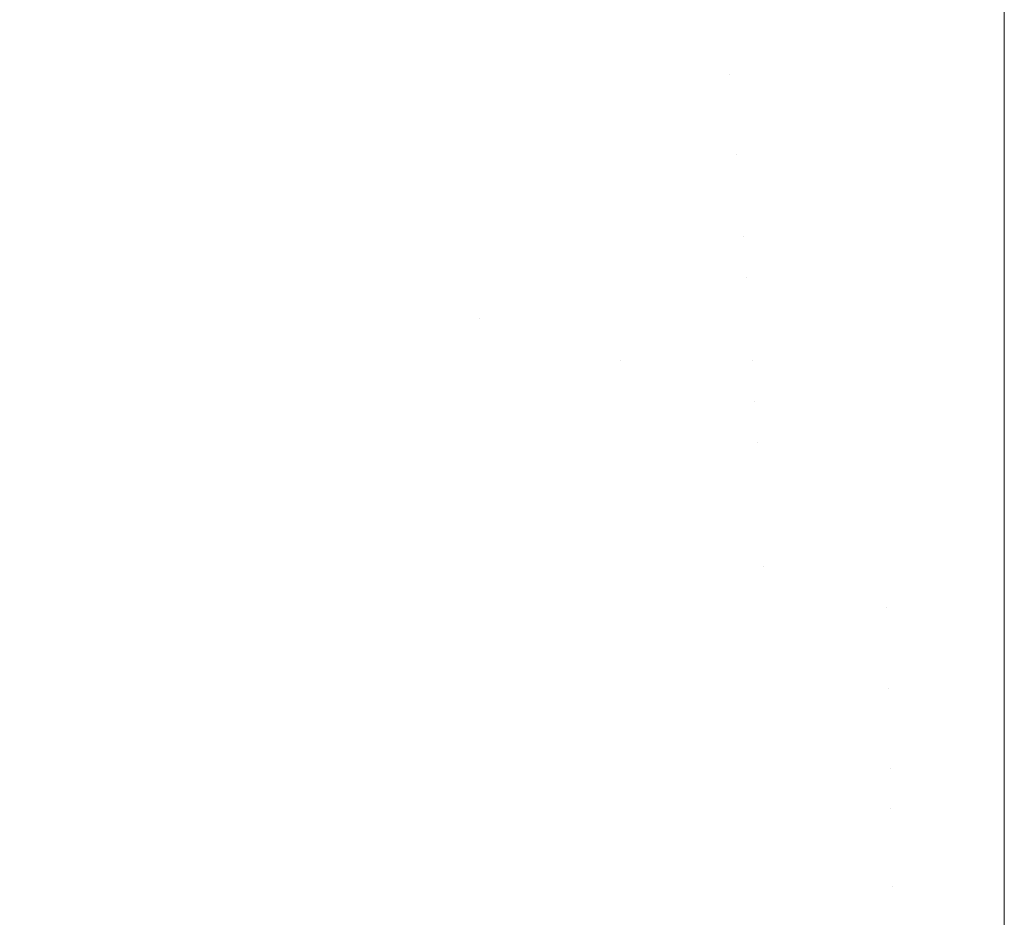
# Model space of a CAD drawing. Header units: centimetres. Extents: x -44.1 to 45.2, y 4.2 to 6.
# Tile 224 of 256: x -13.9829 to -13.9347, y 5.9247 to 5.9687. Entities that reach past the tile are written whole.
import ezdxf

# ---------------------------------------------------------------- set-up
doc = ezdxf.new("R2010")
doc.units = ezdxf.units.CM
doc.header["$LTSCALE"] = 2.54
doc.layers.add('Lucido design-1', color=7, linetype='Continuous')

# ---------------------------------------------------------------- blocks, each defined once
blk = doc.blocks.new('Gruppo-4-1')
at = {"color": 7, "linetype": 'Continuous', "lineweight": 9}
for points, invisible_edges in [([(45.040209, 5.970799, -2312.351459), (-43.924707, 5.970799, -2312.351459), (-43.924707, 5.967648, -2312.348442), (45.040209, 5.967648, -2312.348442)], 5), ([(15.050153, 5.970799, -2312.692881), (15.050153, 5.967952, -2312.695607), (-13.93465, 5.967648, -2312.695898), (-13.93465, 5.969857, -2312.693783)], 10), ([(-13.986692, 5.969871, -2312.697612), (-13.978678, 5.969871, -2312.696515), (-13.978056, 5.967958, -2312.698293), (-13.985956, 5.967958, -2312.699373)], 15), ([(-13.970333, 5.967958, -2312.697417), (-13.978056, 5.967958, -2312.698293), (-13.978678, 5.969871, -2312.696515), (-13.970845, 5.969871, -2312.695628)], 15), ([(-13.970845, 5.969871, -2312.695628), (-13.963201, 5.969871, -2312.694933), (-13.962797, 5.967958, -2312.696733), (-13.970333, 5.967958, -2312.697417)], 15), ([(-13.948512, 5.969871, -2312.694064), (-13.948316, 5.967958, -2312.695876), (-13.962797, 5.967958, -2312.696733), (-13.963201, 5.969871, -2312.694933)], 15), ([(-13.93465, 5.969857, -2312.693783), (-13.93465, 5.967648, -2312.695898), (-13.948316, 5.967958, -2312.695876), (-13.948512, 5.969871, -2312.694064)], 14), ([(-13.985956, 5.967958, -2312.699373), (-13.978056, 5.967958, -2312.698293), (-13.977457, 5.966019, -2312.7), (-13.985249, 5.966019, -2312.701066)], 15), ([(-13.969841, 5.966019, -2312.699137), (-13.977457, 5.966019, -2312.7), (-13.978056, 5.967958, -2312.698293), (-13.970333, 5.967958, -2312.697417)], 15), ([(-13.970333, 5.967958, -2312.697417), (-13.962797, 5.967958, -2312.696733), (-13.962409, 5.966019, -2312.698462), (-13.969841, 5.966019, -2312.699137)], 15), ([(-13.962409, 5.966019, -2312.698462), (-13.962797, 5.967958, -2312.696733), (-13.948316, 5.967958, -2312.695876), (-13.948128, 5.966019, -2312.697617)], 15), ([(-13.948128, 5.966019, -2312.697617), (-13.948316, 5.967958, -2312.695876), (-13.93465, 5.967648, -2312.695898)], 11), ([(15.050153, 5.967952, -2312.695607), (15.050153, 5.967648, -2312.695898), (-13.93465, 5.967648, -2312.695898)], 10), ([(45.040209, 5.967648, -2312.348442), (-43.924707, 5.967648, -2312.348442), (-43.924707, 5.964367, -2312.345566), (45.040209, 5.964367, -2312.345566)], 5), ([(-13.93465, 5.967648, -2312.695898), (-13.93465, 5.966004, -2312.697339), (-13.948128, 5.966019, -2312.697617)], 10), ([(15.050153, 5.967648, -2312.695898), (15.050153, 5.964367, -2312.698774), (-13.93465, 5.964367, -2312.698774), (-13.93465, 5.966004, -2312.697339)], 10), ([(-13.93465, 5.966004, -2312.697339), (-13.93465, 5.967648, -2312.695898), (15.050153, 5.967648, -2312.695898)], 10), ([(-13.985249, 5.966019, -2312.701066), (-13.977457, 5.966019, -2312.7), (-13.976883, 5.96406, -2312.701639), (-13.98457, 5.96406, -2312.702691)], 15), ([(-13.969369, 5.96406, -2312.700788), (-13.976883, 5.96406, -2312.701639), (-13.977457, 5.966019, -2312.7), (-13.969841, 5.966019, -2312.699137)], 15), ([(-13.969841, 5.966019, -2312.699137), (-13.962409, 5.966019, -2312.698462), (-13.962037, 5.96406, -2312.700121), (-13.969369, 5.96406, -2312.700788)], 15), ([(-13.948128, 5.966019, -2312.697617), (-13.947947, 5.96406, -2312.699287), (-13.962037, 5.96406, -2312.700121), (-13.962409, 5.966019, -2312.698462)], 15), ([(-13.948128, 5.966019, -2312.697617), (-13.93465, 5.966004, -2312.697339), (-13.93465, 5.964367, -2312.698774)], 9), ([(-13.93465, 5.964367, -2312.698774), (-13.947947, 5.96406, -2312.699287), (-13.948128, 5.966019, -2312.697617)], 11), ([(45.040209, 5.964367, -2312.345566), (-43.924707, 5.964367, -2312.345566), (-43.924707, 5.960965, -2312.342835), (45.040209, 5.960965, -2312.342835)], 5), ([(-13.947774, 5.962082, -2312.700888), (-13.947947, 5.96406, -2312.699287), (-13.93465, 5.964367, -2312.698774), (-13.93465, 5.962069, -2312.700619)], 11), ([(-13.93465, 5.962069, -2312.700619), (15.050153, 5.964367, -2312.698774), (15.050153, 5.964055, -2312.699025)], 9), ([(-13.93465, 5.962069, -2312.700619), (-13.93465, 5.964367, -2312.698774), (15.050153, 5.964367, -2312.698774)], 10), ([(-13.98457, 5.96406, -2312.702691), (-13.976883, 5.96406, -2312.701639), (-13.976333, 5.962082, -2312.703209), (-13.98392, 5.962082, -2312.704247)], 15), ([(-13.968916, 5.962082, -2312.702369), (-13.976333, 5.962082, -2312.703209), (-13.976883, 5.96406, -2312.701639), (-13.969369, 5.96406, -2312.700788)], 15), ([(-13.969369, 5.96406, -2312.700788), (-13.962037, 5.96406, -2312.700121), (-13.96168, 5.962082, -2312.701711), (-13.968916, 5.962082, -2312.702369)], 15), ([(-13.96168, 5.962082, -2312.701711), (-13.962037, 5.96406, -2312.700121), (-13.947947, 5.96406, -2312.699287), (-13.947774, 5.962082, -2312.700888)], 15), ([(15.050153, 5.964055, -2312.699025), (15.050153, 5.960965, -2312.701505), (-13.93465, 5.960965, -2312.701505), (-13.93465, 5.962069, -2312.700619)], 10), ([(-13.98392, 5.962082, -2312.704247), (-13.976333, 5.962082, -2312.703209), (-13.975807, 5.960089, -2312.704711), (-13.983298, 5.960089, -2312.705736)], 15), ([(-13.968484, 5.960089, -2312.703881), (-13.975807, 5.960089, -2312.704711), (-13.976333, 5.962082, -2312.703209), (-13.968916, 5.962082, -2312.702369)], 15), ([(-13.968916, 5.962082, -2312.702369), (-13.96168, 5.962082, -2312.701711), (-13.961339, 5.960089, -2312.703232), (-13.968484, 5.960089, -2312.703881)], 15), ([(-13.947774, 5.962082, -2312.700888), (-13.947608, 5.960089, -2312.702419), (-13.961339, 5.960089, -2312.703232), (-13.96168, 5.962082, -2312.701711)], 15), ([(-13.947774, 5.962082, -2312.700888), (-13.93465, 5.962069, -2312.700619), (-13.93465, 5.960965, -2312.701505)], 9), ([(-13.93465, 5.960965, -2312.701505), (-13.947608, 5.960089, -2312.702419), (-13.947774, 5.962082, -2312.700888)], 11), ([(45.040209, 5.960965, -2312.342835), (-43.924707, 5.960965, -2312.342835), (-43.924707, 5.957446, -2312.340255), (45.040209, 5.957446, -2312.340255)], 5), ([(-13.94745, 5.958083, -2312.703882), (-13.947608, 5.960089, -2312.702419), (-13.93465, 5.960965, -2312.701505), (-13.93465, 5.958075, -2312.703624)], 11), ([(-13.93465, 5.957446, -2312.704085), (-13.93465, 5.958075, -2312.703624), (15.050153, 5.960965, -2312.701505), (15.050153, 5.960078, -2312.702155)], 10), ([(-13.93465, 5.958075, -2312.703624), (-13.93465, 5.960965, -2312.701505), (15.050153, 5.960965, -2312.701505)], 10), ([(-13.982703, 5.958083, -2312.707158), (-13.990257, 5.958083, -2312.708377), (-13.990945, 5.960089, -2312.70697), (-13.983298, 5.960089, -2312.705736)], 15), ([(-13.983298, 5.960089, -2312.705736), (-13.975807, 5.960089, -2312.704711), (-13.975304, 5.958083, -2312.706146), (-13.982703, 5.958083, -2312.707158)], 15), ([(-13.968071, 5.958083, -2312.705326), (-13.975304, 5.958083, -2312.706146), (-13.975807, 5.960089, -2312.704711), (-13.968484, 5.960089, -2312.703881)], 15), ([(-13.968484, 5.960089, -2312.703881), (-13.961339, 5.960089, -2312.703232), (-13.961013, 5.958083, -2312.704685), (-13.968071, 5.958083, -2312.705326)], 15), ([(-13.961013, 5.958083, -2312.704685), (-13.961339, 5.960089, -2312.703232), (-13.947608, 5.960089, -2312.702419), (-13.94745, 5.958083, -2312.703882)], 15), ([(15.050153, 5.960078, -2312.702155), (15.050153, 5.957446, -2312.704085), (-13.93465, 5.957446, -2312.704085)], 10), ([(-13.982137, 5.956067, -2312.708514), (-13.989601, 5.956067, -2312.709719), (-13.990257, 5.958083, -2312.708377), (-13.982703, 5.958083, -2312.707158)], 15), ([(-13.982703, 5.958083, -2312.707158), (-13.975304, 5.958083, -2312.706146), (-13.974825, 5.956067, -2312.707514), (-13.982137, 5.956067, -2312.708514)], 15), ([(-13.967676, 5.956067, -2312.706704), (-13.974825, 5.956067, -2312.707514), (-13.975304, 5.958083, -2312.706146), (-13.968071, 5.958083, -2312.705326)], 15), ([(-13.968071, 5.958083, -2312.705326), (-13.961013, 5.958083, -2312.704685), (-13.960702, 5.956067, -2312.70607), (-13.967676, 5.956067, -2312.706704)], 15), ([(-13.94745, 5.958083, -2312.703882), (-13.947299, 5.956067, -2312.705277), (-13.960702, 5.956067, -2312.70607), (-13.961013, 5.958083, -2312.704685)], 15), ([(-13.94745, 5.958083, -2312.703882), (-13.93465, 5.958075, -2312.703624), (-13.93465, 5.957446, -2312.704085)], 9), ([(-13.93465, 5.957446, -2312.704085), (-13.947299, 5.956067, -2312.705277), (-13.94745, 5.958083, -2312.703882)], 11), ([(45.040209, 5.957446, -2312.340255), (-43.924707, 5.957446, -2312.340255), (-43.924707, 5.953819, -2312.337831), (45.040209, 5.953819, -2312.337831)], 5), ([(-13.947299, 5.956067, -2312.705277), (-13.93465, 5.957446, -2312.704085), (-13.93465, 5.954042, -2312.70636)], 9), ([(-13.93465, 5.954042, -2312.70636), (-13.93465, 5.957446, -2312.704085), (15.050153, 5.957446, -2312.704085), (15.050153, 5.956055, -2312.705015)], 10), ([(-13.981597, 5.954045, -2312.709806), (-13.988977, 5.954045, -2312.710997), (-13.989601, 5.956067, -2312.709719), (-13.982137, 5.956067, -2312.708514)], 15), ([(-13.982137, 5.956067, -2312.708514), (-13.974825, 5.956067, -2312.707514), (-13.974368, 5.954045, -2312.708817), (-13.981597, 5.954045, -2312.709806)], 15), ([(-13.967301, 5.954045, -2312.708016), (-13.974368, 5.954045, -2312.708817), (-13.974825, 5.956067, -2312.707514), (-13.967676, 5.956067, -2312.706704)], 15), ([(-13.967676, 5.956067, -2312.706704), (-13.960702, 5.956067, -2312.70607), (-13.960406, 5.954045, -2312.707389), (-13.967301, 5.954045, -2312.708016)], 15), ([(-13.960406, 5.954045, -2312.707389), (-13.960702, 5.956067, -2312.70607), (-13.947299, 5.956067, -2312.705277), (-13.947155, 5.954045, -2312.706605)], 15), ([(-13.93465, 5.954042, -2312.70636), (-13.947155, 5.954045, -2312.706605), (-13.947299, 5.956067, -2312.705277)], 11), ([(15.050153, 5.956055, -2312.705015), (-13.93465, 5.953819, -2312.706509), (-13.93465, 5.954042, -2312.70636)], 9), ([(15.050153, 5.956055, -2312.705015), (15.050153, 5.953819, -2312.706509), (-13.93465, 5.953819, -2312.706509)], 10), ([(45.040209, 5.953819, -2312.337831), (-43.924707, 5.953819, -2312.337831), (-43.924707, 5.950089, -2312.335567), (45.040209, 5.950089, -2312.335567)], 5), ([(-13.981084, 5.952017, -2312.711033), (-13.988383, 5.952017, -2312.712212), (-13.988977, 5.954045, -2312.710997), (-13.981597, 5.954045, -2312.709806)], 15), ([(-13.981597, 5.954045, -2312.709806), (-13.974368, 5.954045, -2312.708817), (-13.973934, 5.952017, -2312.710055), (-13.981084, 5.952017, -2312.711033)], 15), ([(-13.966944, 5.952017, -2312.709263), (-13.973934, 5.952017, -2312.710055), (-13.974368, 5.954045, -2312.708817), (-13.967301, 5.954045, -2312.708016)], 15), ([(-13.967301, 5.954045, -2312.708016), (-13.960406, 5.954045, -2312.707389), (-13.960124, 5.952017, -2312.708644), (-13.966944, 5.952017, -2312.709263)], 15), ([(-13.960406, 5.954045, -2312.707389), (-13.947155, 5.954045, -2312.706605), (-13.953481, 5.952017, -2312.708183)], 11), ([(-13.953481, 5.952017, -2312.708183), (-13.960124, 5.952017, -2312.708644), (-13.960406, 5.954045, -2312.707389)], 11), ([(-13.947155, 5.954045, -2312.706605), (-13.947018, 5.952017, -2312.707868), (-13.953481, 5.952017, -2312.708183)], 11), ([(-13.93465, 5.954042, -2312.70636), (-13.93465, 5.953819, -2312.706509), (-13.947018, 5.952017, -2312.707868), (-13.947155, 5.954045, -2312.706605)], 14), ([(-13.947018, 5.952017, -2312.707868), (-13.93465, 5.953819, -2312.706509), (-13.93465, 5.950089, -2312.708773)], 9), ([(-13.93465, 5.950089, -2312.708773), (-13.93465, 5.953819, -2312.706509), (15.050153, 5.953819, -2312.706509), (15.050153, 5.952005, -2312.70761)], 10), ([(-13.980597, 5.949988, -2312.712198), (-13.98782, 5.949988, -2312.713364), (-13.988383, 5.952017, -2312.712212), (-13.981084, 5.952017, -2312.711033)], 15), ([(-13.981084, 5.952017, -2312.711033), (-13.973934, 5.952017, -2312.710055), (-13.973522, 5.949988, -2312.711231), (-13.980597, 5.949988, -2312.712198)], 15), ([(-13.966606, 5.949988, -2312.710447), (-13.973522, 5.949988, -2312.711231), (-13.973934, 5.952017, -2312.710055), (-13.966944, 5.952017, -2312.709263)], 15), ([(-13.966944, 5.952017, -2312.709263), (-13.960124, 5.952017, -2312.708644), (-13.959857, 5.949988, -2312.709834), (-13.966606, 5.949988, -2312.710447)], 15), ([(-13.953283, 5.949988, -2312.709377), (-13.959857, 5.949988, -2312.709834), (-13.960124, 5.952017, -2312.708644), (-13.953481, 5.952017, -2312.708183)], 15), ([(-13.953481, 5.952017, -2312.708183), (-13.947018, 5.952017, -2312.707868), (-13.946889, 5.949988, -2312.709066), (-13.953283, 5.949988, -2312.709377)], 15), ([(-13.93465, 5.950089, -2312.708773), (-13.946889, 5.949988, -2312.709066), (-13.947018, 5.952017, -2312.707868)], 11), ([(15.050153, 5.952005, -2312.70761), (15.050153, 5.950089, -2312.708773), (-13.93465, 5.950089, -2312.708773)], 10), ([(45.040209, 5.947947, -2312.334393), (45.040209, 5.950089, -2312.335567), (-43.924707, 5.950089, -2312.335567), (-43.924707, 5.947947, -2312.334393)], 10), ([(-13.980136, 5.947959, -2312.713302), (-13.987287, 5.947959, -2312.714456), (-13.98782, 5.949988, -2312.713364), (-13.980597, 5.949988, -2312.712198)], 15), ([(-13.980597, 5.949988, -2312.712198), (-13.973522, 5.949988, -2312.711231), (-13.973132, 5.947959, -2312.712344), (-13.980136, 5.947959, -2312.713302)], 15), ([(-13.966285, 5.947959, -2312.711568), (-13.973132, 5.947959, -2312.712344), (-13.973522, 5.949988, -2312.711231), (-13.966606, 5.949988, -2312.710447)], 15), ([(-13.966606, 5.949988, -2312.710447), (-13.959857, 5.949988, -2312.709834), (-13.959604, 5.947959, -2312.710961), (-13.966285, 5.947959, -2312.711568)], 15), ([(-13.953096, 5.947959, -2312.710509), (-13.959604, 5.947959, -2312.710961), (-13.959857, 5.949988, -2312.709834), (-13.953283, 5.949988, -2312.709377)], 15), ([(-13.953283, 5.949988, -2312.709377), (-13.946889, 5.949988, -2312.709066), (-13.946766, 5.947959, -2312.710201), (-13.953096, 5.947959, -2312.710509)], 15), ([(-13.93465, 5.950089, -2312.708773), (-13.93465, 5.949987, -2312.708828), (-13.946889, 5.949988, -2312.709066)], 10), ([(-13.946766, 5.947959, -2312.710201), (-13.946889, 5.949988, -2312.709066), (-13.93465, 5.949987, -2312.708828)], 11), ([(-13.93465, 5.949987, -2312.708828), (-13.93465, 5.946264, -2312.710871), (-13.946766, 5.947959, -2312.710201)], 10), ([(15.050153, 5.950089, -2312.708773), (15.050153, 5.947947, -2312.709947), (-13.93465, 5.946264, -2312.710871), (-13.93465, 5.949987, -2312.708828)], 10), ([(-13.93465, 5.949987, -2312.708828), (-13.93465, 5.950089, -2312.708773), (15.050153, 5.950089, -2312.708773)], 10), ([(-43.924707, 5.947947, -2312.334393), (-43.924707, 5.946264, -2312.333469), (45.040209, 5.946264, -2312.333469), (45.040209, 5.947947, -2312.334393)], 10), ([(-13.979701, 5.945932, -2312.714345), (-13.986782, 5.945932, -2312.715488), (-13.987287, 5.947959, -2312.714456), (-13.980136, 5.947959, -2312.713302)], 15), ([(-13.980136, 5.947959, -2312.713302), (-13.973132, 5.947959, -2312.712344), (-13.972764, 5.945932, -2312.713396), (-13.979701, 5.945932, -2312.714345)], 15), ([(-13.965982, 5.945932, -2312.712628), (-13.972764, 5.945932, -2312.713396), (-13.973132, 5.947959, -2312.712344), (-13.966285, 5.947959, -2312.711568)], 15), ([(-13.966285, 5.947959, -2312.711568), (-13.959604, 5.947959, -2312.710961), (-13.959365, 5.945932, -2312.712026), (-13.965982, 5.945932, -2312.712628)], 15), ([(-13.952919, 5.945932, -2312.711579), (-13.959365, 5.945932, -2312.712026), (-13.959604, 5.947959, -2312.710961), (-13.953096, 5.947959, -2312.710509)], 15), ([(-13.953096, 5.947959, -2312.710509), (-13.946766, 5.947959, -2312.710201), (-13.94665, 5.945932, -2312.711274), (-13.952919, 5.945932, -2312.711579)], 15), ([(-13.94665, 5.945932, -2312.711274), (-13.946766, 5.947959, -2312.710201), (-13.93465, 5.946264, -2312.710871), (-13.93465, 5.945928, -2312.711036)], 11), ([(15.050153, 5.947947, -2312.709947), (15.050153, 5.946264, -2312.710871), (-13.93465, 5.946264, -2312.710871)], 10), ([(45.040209, 5.945928, -2312.333304), (45.040209, 5.946264, -2312.333469), (-43.924707, 5.946264, -2312.333469), (-43.924707, 5.945928, -2312.333304)], 10), ([(15.050153, 5.946264, -2312.710871), (15.050153, 5.943899, -2312.712037), (-13.93465, 5.94235, -2312.712801), (-13.93465, 5.945928, -2312.711036)], 10), ([(-13.93465, 5.945928, -2312.711036), (-13.93465, 5.946264, -2312.710871), (15.050153, 5.946264, -2312.710871)], 10), ([(-43.924707, 5.945928, -2312.333304), (-43.924707, 5.94235, -2312.331539), (45.040209, 5.94235, -2312.331539), (45.040209, 5.945928, -2312.333304)], 10), ([(-13.979289, 5.943909, -2312.71533), (-13.986306, 5.943909, -2312.716462), (-13.986782, 5.945932, -2312.715488), (-13.979701, 5.945932, -2312.714345)], 15), ([(-13.979701, 5.945932, -2312.714345), (-13.972764, 5.945932, -2312.713396), (-13.972416, 5.943909, -2312.714389), (-13.979289, 5.943909, -2312.71533)], 15), ([(-13.965696, 5.943909, -2312.713628), (-13.972416, 5.943909, -2312.714389), (-13.972764, 5.945932, -2312.713396), (-13.965982, 5.945932, -2312.712628)], 15), ([(-13.965982, 5.945932, -2312.712628), (-13.959365, 5.945932, -2312.712026), (-13.95914, 5.943909, -2312.713032), (-13.965696, 5.943909, -2312.713628)], 15), ([(-13.952753, 5.943909, -2312.712589), (-13.95914, 5.943909, -2312.713032), (-13.959365, 5.945932, -2312.712026), (-13.952919, 5.945932, -2312.711579)], 15), ([(-13.952919, 5.945932, -2312.711579), (-13.94665, 5.945932, -2312.711274), (-13.94654, 5.943909, -2312.712287), (-13.952753, 5.943909, -2312.712589)], 15), ([(-13.93465, 5.945928, -2312.711036), (-13.93465, 5.94235, -2312.712801), (-13.94654, 5.943909, -2312.712287), (-13.94665, 5.945932, -2312.711274)], 14), ([(-13.985858, 5.941892, -2312.717379), (-13.986306, 5.943909, -2312.716462), (-13.979289, 5.943909, -2312.71533), (-13.978902, 5.941892, -2312.716257)], 15), ([(-13.978902, 5.941892, -2312.716257), (-13.979289, 5.943909, -2312.71533), (-13.972416, 5.943909, -2312.714389), (-13.972088, 5.941892, -2312.715325)], 15), ([(-13.965427, 5.941892, -2312.71457), (-13.972088, 5.941892, -2312.715325), (-13.972416, 5.943909, -2312.714389), (-13.965696, 5.943909, -2312.713628)], 15), ([(-13.965696, 5.943909, -2312.713628), (-13.95914, 5.943909, -2312.713032), (-13.958927, 5.941892, -2312.713979), (-13.965427, 5.941892, -2312.71457)], 15), ([(-13.952596, 5.941892, -2312.71354), (-13.958927, 5.941892, -2312.713979), (-13.95914, 5.943909, -2312.713032), (-13.952753, 5.943909, -2312.712589)], 15), ([(-13.952753, 5.943909, -2312.712589), (-13.94654, 5.943909, -2312.712287), (-13.946437, 5.941892, -2312.71324), (-13.952596, 5.941892, -2312.71354)], 15), ([(-13.946437, 5.941892, -2312.71324), (-13.94654, 5.943909, -2312.712287), (-13.93465, 5.94235, -2312.712801)], 11), ([(15.050153, 5.943899, -2312.712037), (15.050153, 5.94235, -2312.712801), (-13.93465, 5.94235, -2312.712801)], 10), ([(45.040209, 5.941888, -2312.331336), (45.040209, 5.94235, -2312.331539), (-43.924707, 5.94235, -2312.331539), (-43.924707, 5.941888, -2312.331336)], 10), ([(-13.93465, 5.94235, -2312.712801), (-13.93465, 5.941888, -2312.713004), (-13.946437, 5.941892, -2312.71324)], 10), ([(-13.93465, 5.941888, -2312.713004), (-13.93465, 5.94235, -2312.712801), (15.050153, 5.94235, -2312.712801), (15.050153, 5.941888, -2312.713004)], 10), ([(-43.924707, 5.941888, -2312.331336), (-43.924707, 5.939875, -2312.33045), (45.040209, 5.939875, -2312.33045), (45.040209, 5.941888, -2312.331336)], 10), ([(-13.978902, 5.941892, -2312.716257), (-13.978538, 5.939884, -2312.717128), (-13.985437, 5.939884, -2312.718241), (-13.985858, 5.941892, -2312.717379)], 15), ([(-13.972088, 5.941892, -2312.715325), (-13.97178, 5.939884, -2312.716203), (-13.978538, 5.939884, -2312.717128), (-13.978902, 5.941892, -2312.716257)], 15), ([(-13.965174, 5.939884, -2312.715454), (-13.97178, 5.939884, -2312.716203), (-13.972088, 5.941892, -2312.715325), (-13.965427, 5.941892, -2312.71457)], 15), ([(-13.965427, 5.941892, -2312.71457), (-13.958927, 5.941892, -2312.713979), (-13.958727, 5.939884, -2312.714869), (-13.965174, 5.939884, -2312.715454)], 15), ([(-13.952448, 5.939884, -2312.714433), (-13.958727, 5.939884, -2312.714869), (-13.958927, 5.941892, -2312.713979), (-13.952596, 5.941892, -2312.71354)], 15), ([(-13.952596, 5.941892, -2312.71354), (-13.946437, 5.941892, -2312.71324), (-13.94634, 5.939884, -2312.714136), (-13.952448, 5.939884, -2312.714433)], 15), ([(-13.946437, 5.941892, -2312.71324), (-13.93465, 5.941888, -2312.713004), (-13.940407, 5.939884, -2312.713965)], 11), ([(-13.940407, 5.939884, -2312.713965), (-13.94634, 5.939884, -2312.714136), (-13.946437, 5.941892, -2312.71324)], 11), ([(-13.93465, 5.941888, -2312.713004), (-13.93465, 5.939875, -2312.71389), (-13.940407, 5.939884, -2312.713965)], 10), ([(-13.93465, 5.939875, -2312.71389), (-13.93465, 5.941888, -2312.713004), (15.050153, 5.941888, -2312.713004), (15.050153, 5.939875, -2312.71389)], 10), ([(-43.924707, 5.939875, -2312.33045), (-43.924707, 5.938357, -2312.329782), (45.040209, 5.938357, -2312.329782), (45.040209, 5.939875, -2312.33045)], 10), ([(-13.985042, 5.937885, -2312.719049), (-13.985437, 5.939884, -2312.718241), (-13.978538, 5.939884, -2312.717128), (-13.978197, 5.937885, -2312.717944)], 15), ([(-13.978197, 5.937885, -2312.717944), (-13.978538, 5.939884, -2312.717128), (-13.97178, 5.939884, -2312.716203), (-13.971491, 5.937885, -2312.717027)], 15), ([(-13.971491, 5.937885, -2312.717027), (-13.97178, 5.939884, -2312.716203), (-13.965174, 5.939884, -2312.715454), (-13.964936, 5.937885, -2312.716284)], 15), ([(-13.964936, 5.937885, -2312.716284), (-13.965174, 5.939884, -2312.715454), (-13.958727, 5.939884, -2312.714869), (-13.95854, 5.937885, -2312.715703)], 15), ([(-13.95854, 5.937885, -2312.715703), (-13.958727, 5.939884, -2312.714869), (-13.952448, 5.939884, -2312.714433), (-13.95231, 5.937885, -2312.71527)], 15), ([(-13.95231, 5.937885, -2312.71527), (-13.952448, 5.939884, -2312.714433), (-13.94634, 5.939884, -2312.714136), (-13.946249, 5.937885, -2312.714975)], 15), ([(-13.946249, 5.937885, -2312.714975), (-13.94634, 5.939884, -2312.714136), (-13.940407, 5.939884, -2312.713965), (-13.940362, 5.937885, -2312.714806)], 15), ([(-13.940407, 5.939884, -2312.713965), (-13.93465, 5.939875, -2312.71389), (-13.93465, 5.938357, -2312.714558)], 9), ([(-13.93465, 5.938357, -2312.714558), (-13.940362, 5.937885, -2312.714806), (-13.940407, 5.939884, -2312.713965)], 11), ([(15.050153, 5.939875, -2312.71389), (15.050153, 5.938357, -2312.714558), (-13.93465, 5.938357, -2312.714558), (-13.93465, 5.939875, -2312.71389)], 10), ([(45.040209, 5.938357, -2312.329782), (-43.924707, 5.938357, -2312.329782), (-43.924707, 5.934291, -2312.328201), (45.040209, 5.934291, -2312.328201)], 5), ([(-13.93465, 5.938357, -2312.714558), (-13.93465, 5.935889, -2312.715518), (-13.940321, 5.935898, -2312.715592), (-13.940362, 5.937885, -2312.714806)], 14), ([(-13.93465, 5.935889, -2312.715518), (-13.93465, 5.938357, -2312.714558), (15.050153, 5.938357, -2312.714558), (15.050153, 5.935889, -2312.715518)], 10), ([(-13.978197, 5.937885, -2312.717944), (-13.977878, 5.935898, -2312.718707), (-13.984673, 5.935898, -2312.719804), (-13.985042, 5.937885, -2312.719049)], 15), ([(-13.971491, 5.937885, -2312.717027), (-13.971222, 5.935898, -2312.717797), (-13.977878, 5.935898, -2312.718707), (-13.978197, 5.937885, -2312.717944)], 15), ([(-13.964936, 5.937885, -2312.716284), (-13.964715, 5.935898, -2312.717059), (-13.971222, 5.935898, -2312.717797), (-13.971491, 5.937885, -2312.717027)], 15), ([(-13.95854, 5.937885, -2312.715703), (-13.958365, 5.935898, -2312.716482), (-13.964715, 5.935898, -2312.717059), (-13.964936, 5.937885, -2312.716284)], 15), ([(-13.95231, 5.937885, -2312.71527), (-13.95218, 5.935898, -2312.716053), (-13.958365, 5.935898, -2312.716482), (-13.95854, 5.937885, -2312.715703)], 15), ([(-13.946249, 5.937885, -2312.714975), (-13.946164, 5.935898, -2312.71576), (-13.95218, 5.935898, -2312.716053), (-13.95231, 5.937885, -2312.71527)], 15), ([(-13.940362, 5.937885, -2312.714806), (-13.940321, 5.935898, -2312.715592), (-13.946164, 5.935898, -2312.71576), (-13.946249, 5.937885, -2312.714975)], 15), ([(-13.984329, 5.933923, -2312.720508), (-13.984673, 5.935898, -2312.719804), (-13.977878, 5.935898, -2312.718707), (-13.977581, 5.933923, -2312.719419)], 15), ([(-13.977581, 5.933923, -2312.719419), (-13.977878, 5.935898, -2312.718707), (-13.971222, 5.935898, -2312.717797), (-13.97097, 5.933923, -2312.718515)], 15), ([(-13.97097, 5.933923, -2312.718515), (-13.971222, 5.935898, -2312.717797), (-13.964715, 5.935898, -2312.717059), (-13.964508, 5.933923, -2312.717782)], 15), ([(-13.964508, 5.933923, -2312.717782), (-13.964715, 5.935898, -2312.717059), (-13.958365, 5.935898, -2312.716482), (-13.958202, 5.933923, -2312.717209)], 15), ([(-13.958202, 5.933923, -2312.717209), (-13.958365, 5.935898, -2312.716482), (-13.95218, 5.935898, -2312.716053), (-13.95206, 5.933923, -2312.716783)], 15), ([(-13.95206, 5.933923, -2312.716783), (-13.95218, 5.935898, -2312.716053), (-13.946164, 5.935898, -2312.71576), (-13.946085, 5.933923, -2312.716492)], 15), ([(-13.946085, 5.933923, -2312.716492), (-13.946164, 5.935898, -2312.71576), (-13.940321, 5.935898, -2312.715592), (-13.940282, 5.933923, -2312.716326)], 15), ([(-13.940321, 5.935898, -2312.715592), (-13.93465, 5.935889, -2312.715518), (-13.93465, 5.934291, -2312.716139)], 9), ([(-13.93465, 5.934291, -2312.716139), (-13.940282, 5.933923, -2312.716326), (-13.940321, 5.935898, -2312.715592)], 11), ([(15.050153, 5.935889, -2312.715518), (15.050153, 5.934291, -2312.716139), (-13.93465, 5.934291, -2312.716139), (-13.93465, 5.935889, -2312.715518)], 10), ([(45.040209, 5.934291, -2312.328201), (-43.924707, 5.934291, -2312.328201), (-43.924707, 5.930159, -2312.326798), (45.040209, 5.930159, -2312.326798)], 5), ([(-13.977581, 5.933923, -2312.719419), (-13.977304, 5.931962, -2312.720081), (-13.984009, 5.931962, -2312.721163), (-13.984329, 5.933923, -2312.720508)], 15), ([(-13.97097, 5.933923, -2312.718515), (-13.970736, 5.931962, -2312.719182), (-13.977304, 5.931962, -2312.720081), (-13.977581, 5.933923, -2312.719419)], 15), ([(-13.964508, 5.933923, -2312.717782), (-13.964315, 5.931962, -2312.718455), (-13.970736, 5.931962, -2312.719182), (-13.97097, 5.933923, -2312.718515)], 15), ([(-13.958202, 5.933923, -2312.717209), (-13.958051, 5.931962, -2312.717885), (-13.964315, 5.931962, -2312.718455), (-13.964508, 5.933923, -2312.717782)], 15), ([(-13.95206, 5.933923, -2312.716783), (-13.951948, 5.931962, -2312.717462), (-13.958051, 5.931962, -2312.717885), (-13.958202, 5.933923, -2312.717209)], 15), ([(-13.946085, 5.933923, -2312.716492), (-13.946012, 5.931962, -2312.717173), (-13.951948, 5.931962, -2312.717462), (-13.95206, 5.933923, -2312.716783)], 15), ([(-13.940282, 5.933923, -2312.716326), (-13.940245, 5.931962, -2312.717007), (-13.946012, 5.931962, -2312.717173), (-13.946085, 5.933923, -2312.716492)], 15), ([(-13.93465, 5.934291, -2312.716139), (-13.93465, 5.931955, -2312.716932), (-13.940245, 5.931962, -2312.717007), (-13.940282, 5.933923, -2312.716326)], 14), ([(-13.93465, 5.931955, -2312.716932), (-13.93465, 5.934291, -2312.716139), (15.050153, 5.934291, -2312.716139), (15.050153, 5.931955, -2312.716932)], 10), ([(-13.983713, 5.930017, -2312.72177), (-13.984009, 5.931962, -2312.721163), (-13.977304, 5.931962, -2312.720081), (-13.977048, 5.930017, -2312.720694)], 15), ([(-13.977048, 5.930017, -2312.720694), (-13.977304, 5.931962, -2312.720081), (-13.970736, 5.931962, -2312.719182), (-13.970519, 5.930017, -2312.719801)], 15), ([(-13.970519, 5.930017, -2312.719801), (-13.970736, 5.931962, -2312.719182), (-13.964315, 5.931962, -2312.718455), (-13.964137, 5.930017, -2312.719078)], 15), ([(-13.964137, 5.930017, -2312.719078), (-13.964315, 5.931962, -2312.718455), (-13.958051, 5.931962, -2312.717885), (-13.95791, 5.930017, -2312.718512)], 15), ([(-13.95791, 5.930017, -2312.718512), (-13.958051, 5.931962, -2312.717885), (-13.951948, 5.931962, -2312.717462), (-13.951844, 5.930017, -2312.718091)], 15), ([(-13.951844, 5.930017, -2312.718091), (-13.951948, 5.931962, -2312.717462), (-13.946012, 5.931962, -2312.717173), (-13.945943, 5.930017, -2312.717804)], 15), ([(-13.945943, 5.930017, -2312.717804), (-13.946012, 5.931962, -2312.717173), (-13.940245, 5.931962, -2312.717007), (-13.940212, 5.930017, -2312.717639)], 15), ([(-13.940245, 5.931962, -2312.717007), (-13.93465, 5.931955, -2312.716932), (-13.93465, 5.930159, -2312.717542)], 9), ([(-13.93465, 5.930159, -2312.717542), (-13.940212, 5.930017, -2312.717639), (-13.940245, 5.931962, -2312.717007)], 11), ([(15.050153, 5.931955, -2312.716932), (15.050153, 5.930159, -2312.717542), (-13.93465, 5.930159, -2312.717542), (-13.93465, 5.931955, -2312.716932)], 10), ([(45.040209, 5.928082, -2312.326193), (45.040209, 5.930159, -2312.326798), (-43.924707, 5.930159, -2312.326798), (-43.924707, 5.928082, -2312.326193)], 10), ([(-13.977048, 5.930017, -2312.720694), (-13.976811, 5.928089, -2312.72126), (-13.983439, 5.928089, -2312.72233), (-13.983713, 5.930017, -2312.72177)], 15), ([(-13.970519, 5.930017, -2312.719801), (-13.970319, 5.928089, -2312.720372), (-13.976811, 5.928089, -2312.72126), (-13.977048, 5.930017, -2312.720694)], 15), ([(-13.964137, 5.930017, -2312.719078), (-13.963973, 5.928089, -2312.719653), (-13.970319, 5.928089, -2312.720372), (-13.970519, 5.930017, -2312.719801)], 15), ([(-13.95791, 5.930017, -2312.718512), (-13.95778, 5.928089, -2312.71909), (-13.963973, 5.928089, -2312.719653), (-13.964137, 5.930017, -2312.719078)], 15), ([(-13.951844, 5.930017, -2312.718091), (-13.951748, 5.928089, -2312.718672), (-13.95778, 5.928089, -2312.71909), (-13.95791, 5.930017, -2312.718512)], 15), ([(-13.945943, 5.930017, -2312.717804), (-13.94588, 5.928089, -2312.718386), (-13.951748, 5.928089, -2312.718672), (-13.951844, 5.930017, -2312.718091)], 15), ([(-13.940212, 5.930017, -2312.717639), (-13.940181, 5.928089, -2312.718222), (-13.94588, 5.928089, -2312.718386), (-13.945943, 5.930017, -2312.717804)], 15), ([(-13.940212, 5.930017, -2312.717639), (-13.93465, 5.930159, -2312.717542), (-13.93465, 5.928082, -2312.718147)], 9), ([(-13.93465, 5.928082, -2312.718147), (-13.940181, 5.928089, -2312.718222), (-13.940212, 5.930017, -2312.717639)], 11), ([(-13.93465, 5.928082, -2312.718147), (-13.93465, 5.930159, -2312.717542), (15.050153, 5.930159, -2312.717542), (15.050153, 5.928082, -2312.718147)], 10), ([(45.040209, 5.926176, -2312.325637), (45.040209, 5.928082, -2312.326193), (-43.924707, 5.928082, -2312.326193), (-43.924707, 5.926176, -2312.325637)], 10), ([(-13.983187, 5.926178, -2312.722845), (-13.983439, 5.928089, -2312.72233), (-13.976811, 5.928089, -2312.72126), (-13.976594, 5.926178, -2312.721781)], 15), ([(-13.976594, 5.926178, -2312.721781), (-13.976811, 5.928089, -2312.72126), (-13.970319, 5.928089, -2312.720372), (-13.970135, 5.926178, -2312.720898)], 15), ([(-13.970135, 5.926178, -2312.720898), (-13.970319, 5.928089, -2312.720372), (-13.963973, 5.928089, -2312.719653), (-13.963821, 5.926178, -2312.720182)], 15), ([(-13.963821, 5.926178, -2312.720182), (-13.963973, 5.928089, -2312.719653), (-13.95778, 5.928089, -2312.71909), (-13.957661, 5.926178, -2312.719622)], 15), ([(-13.957661, 5.926178, -2312.719622), (-13.95778, 5.928089, -2312.71909), (-13.951748, 5.928089, -2312.718672), (-13.95166, 5.926178, -2312.719206)], 15), ([(-13.95166, 5.926178, -2312.719206), (-13.951748, 5.928089, -2312.718672), (-13.94588, 5.928089, -2312.718386), (-13.945822, 5.926178, -2312.718922)], 15), ([(-13.945822, 5.926178, -2312.718922), (-13.94588, 5.928089, -2312.718386), (-13.940181, 5.928089, -2312.718222), (-13.940152, 5.926178, -2312.718759)], 15), ([(-13.940152, 5.926178, -2312.718759), (-13.940181, 5.928089, -2312.718222), (-13.93465, 5.928082, -2312.718147)], 11), ([(-13.93465, 5.928082, -2312.718147), (-13.93465, 5.925971, -2312.718763), (-13.940152, 5.926178, -2312.718759)], 10), ([(15.050153, 5.928082, -2312.718147), (15.050153, 5.925971, -2312.718763), (-13.93465, 5.925971, -2312.718763), (-13.93465, 5.928082, -2312.718147)], 10), ([(-43.924707, 5.926176, -2312.325637), (-43.924707, 5.925971, -2312.325577), (45.040209, 5.925971, -2312.325577), (45.040209, 5.926176, -2312.325637)], 10), ([(-13.976594, 5.926178, -2312.721781), (-13.976394, 5.924285, -2312.722258), (-13.982956, 5.924285, -2312.723317), (-13.983187, 5.926178, -2312.722845)], 15), ([(-13.970135, 5.926178, -2312.720898), (-13.969966, 5.924285, -2312.721379), (-13.976394, 5.924285, -2312.722258), (-13.976594, 5.926178, -2312.721781)], 15), ([(-13.963821, 5.926178, -2312.720182), (-13.963683, 5.924285, -2312.720667), (-13.969966, 5.924285, -2312.721379), (-13.970135, 5.926178, -2312.720898)], 15), ([(-13.957661, 5.926178, -2312.719622), (-13.957551, 5.924285, -2312.72011), (-13.963683, 5.924285, -2312.720667), (-13.963821, 5.926178, -2312.720182)], 15), ([(-13.95166, 5.926178, -2312.719206), (-13.951579, 5.924285, -2312.719695), (-13.957551, 5.924285, -2312.72011), (-13.957661, 5.926178, -2312.719622)], 15), ([(-13.945822, 5.926178, -2312.718922), (-13.945769, 5.924285, -2312.719413), (-13.951579, 5.924285, -2312.719695), (-13.95166, 5.926178, -2312.719206)], 15), ([(-13.940152, 5.926178, -2312.718759), (-13.940126, 5.924285, -2312.71925), (-13.945769, 5.924285, -2312.719413), (-13.945822, 5.926178, -2312.718922)], 15), ([(-13.940126, 5.924285, -2312.71925), (-13.940152, 5.926178, -2312.718759), (-13.93465, 5.925971, -2312.718763)], 11), ([(45.040209, 5.92428, -2312.325164), (45.040209, 5.925971, -2312.325577), (-43.924707, 5.925971, -2312.325577), (-43.924707, 5.92428, -2312.325164)], 10), ([(-13.93465, 5.925971, -2312.718763), (-13.93465, 5.92428, -2312.719176), (-13.940126, 5.924285, -2312.71925)], 10), ([(-13.93465, 5.92428, -2312.719176), (-13.93465, 5.925971, -2312.718763), (15.050153, 5.925971, -2312.718763), (15.050153, 5.92428, -2312.719176)], 10)]:
    blk.add_3dface(points, dxfattribs=dict(at, invisible_edges=invisible_edges))
blk = doc.blocks.new('Gruppo-5-1')
at = {"color": 7}
blk.add_blockref('Gruppo-4-1', (0, 0), dxfattribs=at)

msp = doc.modelspace()

# ---------------------------------------------------------------- block references
at = {"layer": 'Lucido design-1', "color": 7}
msp.add_blockref('Gruppo-5-1', (0, 0), dxfattribs=at)

doc.saveas('drawing.dxf')
